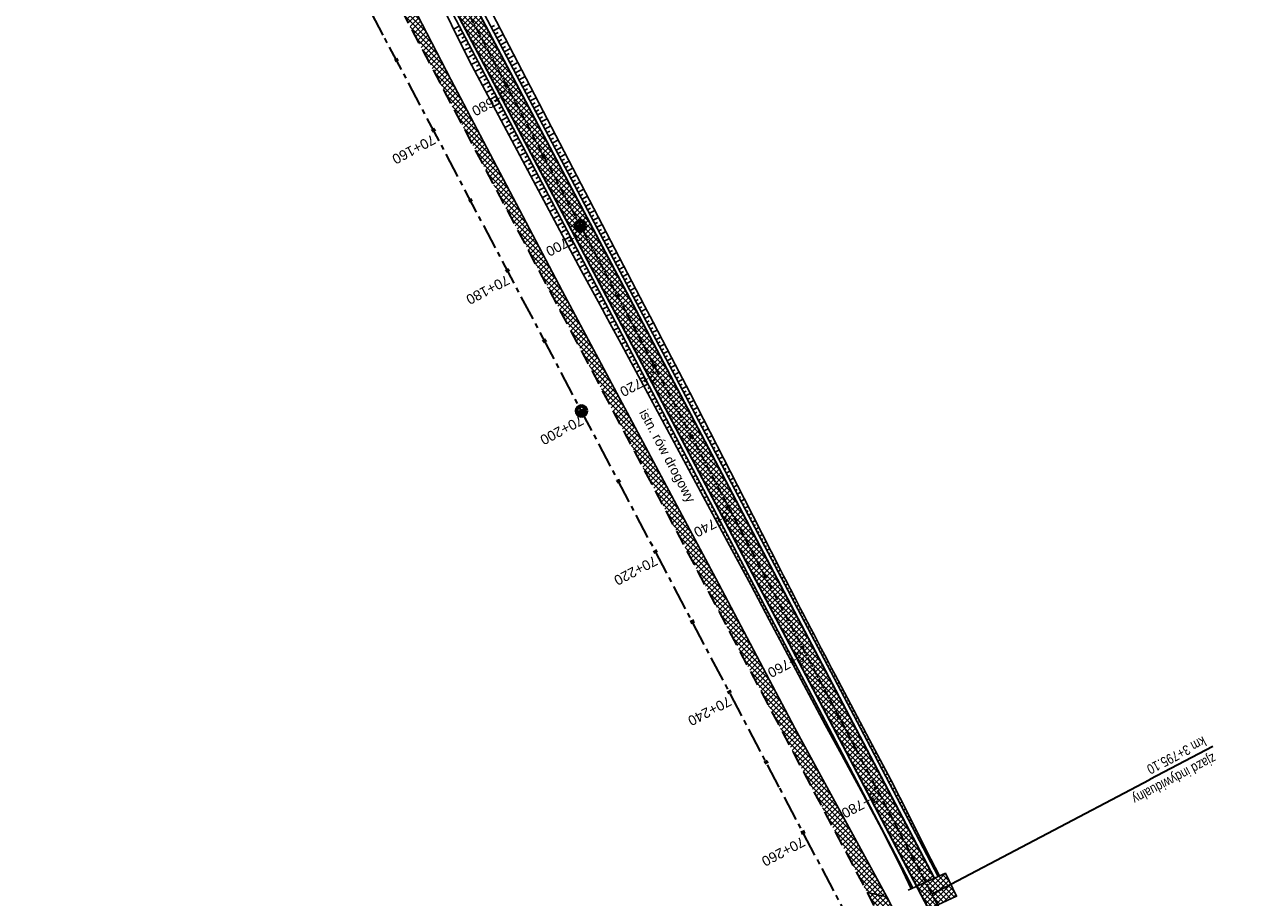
# Model space of a CAD drawing. Header units: metres. Extents: x 7529682 to 7533704, y 5721210 to 5727842.
# Tile 10 of 64: x 7531370 to 7531526, y 5724446 to 5724556. Entities that reach past the tile are written whole.
import ezdxf

# ---------------------------------------------------------------- set-up
doc = ezdxf.new("R2010")
doc.units = ezdxf.units.M
doc.linetypes.add('CENTER', pattern=[50.8, 31.75, -6.35, 6.35, -6.35])
doc.linetypes.add('HIDDEN', pattern=[9.525, 6.35, -3.175])
for name, color, linetype in [('C-DROGI-SYTUACJA-ETYKIETY', 7, 'Continuous'), ('D-hatch-pobocza', 131, 'Continuous'), ('D-hatch-zjazdy-BA', 244, 'Continuous'), ('D-hatch-zjazdy-kruszywo', 111, 'Continuous'), ('D-pobocza', 7, 'Continuous'), ('D-skarpa', 7, 'Continuous'), ('D-skarpa-kreskowanie', 7, 'Continuous')]:
    doc.layers.add(name, color=color, linetype=linetype)
doc.layers.add('D-hatch-ciag-pieszo-rowerowy', color=7, linetype='Continuous', lineweight=13, true_color=0xff9f80)
for name, color, linetype, lineweight in [('D-krawędzie', 7, 'Continuous', 30), ('D-obrzeża', 7, 'Continuous', 30), ('D-opisy', 7, 'Continuous', 30), ('D-oś', 10, 'CENTER', 30), ('D-zjazdy', 7, 'Continuous', 30), ('D-zjazdy-opis', 7, 'Continuous', 30)]:
    doc.layers.add(name, color=color, linetype=linetype, lineweight=lineweight)
doc.layers.add('poprzeczki', color=7, linetype='Continuous', true_color=0x0000c7)
doc.styles.add('2mm08', font='arial.ttf', dxfattribs={"width": 0.8})
doc.styles.get("Standard").update_dxf_attribs({"font": 'arial.ttf'})
pattern_1 = [(45, (0.88535, 0.46493), (-0.33675960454, 0.33675960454), []), (135, (0.88535, 0.46493), (-0.33675960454, -0.33675960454), [])]
pattern_2 = [(45, (0, 0), (-0.33675960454, 0.33675960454), []), (135, (0, 0), (-0.33675960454, -0.33675960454), [])]

# ---------------------------------------------------------------- blocks, each defined once
blk = doc.blocks.new('kilometraz')
at = {"linetype": 'ByBlock', "lineweight": -2}
blk.add_hatch(color=0, dxfattribs=at).paths.add_polyline_path([(0, -0.28125, 0.41421356), (0.28125, 0, 0.41421356), (0, 0.28125)])
at = {"color": 0, "linetype": 'ByBlock', "lineweight": -2}
blk.add_line((0, 0.28125), (0, -0.28125), dxfattribs=at)
blk.add_circle((0, 0), 0.28125, dxfattribs=at)
blk = doc.blocks.new('AeccTickLine')
at = {"color": 0, "linetype": 'ByBlock', "lineweight": -2}
blk.add_line((0, 1), (0, -1), dxfattribs=at)

msp = doc.modelspace()

# ---------------------------------------------------------------- hatches: boundary and pattern name
at = {"layer": 'D-hatch-ciag-pieszo-rowerowy'}
h = msp.add_hatch(dxfattribs=at)
h.set_pattern_fill('ANSI37', color=256, scale=0.15, style=0)
h.set_pattern_definition(pattern_1)
h.paths.add_polyline_path([(7531426, 5724559.81), (7531399.69, 5724609.94), (7531381.17, 5724645.4), (7531371.15, 5724664.43), (7531369.29, 5724662.58), (7531378.96, 5724644.24), (7531397.48, 5724608.78), (7531423.79, 5724558.65), (7531445.04, 5724518.38), (7531473.71, 5724463.87), (7531482.59, 5724446.95), (7531484.87, 5724447.99), (7531475.92, 5724465.03), (7531447.25, 5724519.54)])
at = {"layer": 'D-hatch-pobocza'}
h = msp.add_hatch(dxfattribs=at)
h.set_pattern_fill('ANSI37', color=256, scale=0.15, style=0)
h.set_pattern_definition(pattern_2)
h.paths.add_polyline_path([(7531410.67, 5724574.2), (7531398.06, 5724598.28), (7531373.71, 5724644.55), (7531366.18, 5724659.13), (7531365.97, 5724658.89), (7531365.5, 5724656.92), (7531373.64, 5724641.45), (7531392.16, 5724606), (7531418.48, 5724555.85), (7531439.73, 5724515.58), (7531476.36, 5724446.19), (7531478.83, 5724445.63), (7531467.27, 5724466.87), (7531457.65, 5724485.09), (7531437.94, 5724521.98), (7531423.89, 5724548.61)])
at = {"layer": 'D-hatch-zjazdy-BA'}
h = msp.add_hatch(dxfattribs=at)
h.set_pattern_fill('ANSI37', color=256, scale=0.15, style=0)
h.set_pattern_definition(pattern_1)
h.paths.add_polyline_path([(7531484.1, 5724444.07), (7531487.63, 5724445.72), (7531486.23, 5724448.6), (7531482.59, 5724446.95)])
at = {"layer": 'D-hatch-zjazdy-kruszywo'}
h = msp.add_hatch(dxfattribs=at)
h.set_pattern_fill('ANSI37', color=256, scale=0.15, style=0)
h.set_pattern_definition(pattern_2)
h.paths.add_polyline_path([(7531478.83, 5724445.63), (7531476.36, 5724446.19), (7531479.93, 5724439.39), (7531481.15, 5724441.17)])

# ---------------------------------------------------------------- linework, layer by layer
at = {"layer": 'D-krawędzie', "linetype": 'HIDDEN', "ltscale": 0.3, "flags": 128}
msp.add_lwpolyline([(7530572.01, 5726166.06), (7530599.74, 5726113.52), (7530641.56, 5726032.01), (7530660.96, 5725995.07), (7530689.13, 5725941.54), (7530707.34, 5725907.03), (7530725.26, 5725873.09), (7530743.97, 5725837.65), (7530770.53, 5725787.12), (7530787.86, 5725754.27), (7530809.9, 5725712.54), (7530824.74, 5725684.39), (7530840.86, 5725653.69), (7530860.68, 5725616.15), (7530865.28, 5725607.39), (7530878.05, 5725583.08), (7530918.17, 5725507.18), (7530950.16, 5725446.31), (7530993.42, 5725364.26), (7531022.77, 5725308.72), (7531053.81, 5725249.87), (7531081.17, 5725197.87), (7531103.9, 5725154.54), (7531128.12, 5725108.45), (7531149.3, 5725068.25), (7531167.38, 5725033.77), (7531197.16, 5724976.99), (7531228.15, 5724918.03), (7531253.15, 5724870.49), (7531286.8, 5724806.65), (7531306.74, 5724768.66), (7531335.09, 5724714.65), (7531357.32, 5724672.44), (7531373.64, 5724641.45), (7531392.16, 5724606), (7531418.48, 5724555.85), (7531439.73, 5724515.58), (7531476.36, 5724446.19), (7531491.8, 5724416.76), (7531531.9, 5724339.93), (7531557.23, 5724291.66), (7531569.85, 5724267.58), (7531591.38, 5724226.55), (7531610, 5724191.1), (7531616.88, 5724178), (7531629.98, 5724153.03), (7531641.01, 5724132.02), (7531664.91, 5724087.62), (7531677.64, 5724064.79), (7531683.11, 5724054.99), (7531686.75, 5724048.18), (7531695.45, 5724031.7), (7531703.75, 5724015.92), (7531709.21, 5724005.51), (7531719.39, 5723986.15), (7531726.3, 5723973), (7531732.74, 5723960.74), (7531735.13, 5723956.19)], dxfattribs=at)
at = {"layer": 'D-obrzeża'}
msp.add_lwpolyline([(7531162.55, 5725061.32), (7531165.88, 5725054.96, -0.068574), (7531167.27, 5725051.11), (7531167.91, 5725048.07, 0.068789), (7531170.7, 5725040.34), (7531202.52, 5724979.8), (7531233.7, 5724920.95), (7531258.82, 5724873.47), (7531292.22, 5724809.51), (7531312.05, 5724771.45), (7531340.42, 5724719.34, -0.00902), (7531345.43, 5724709.74), (7531362.63, 5724675.23), (7531378.96, 5724644.24), (7531397.48, 5724608.78), (7531423.79, 5724558.65), (7531445.04, 5724518.38), (7531473.71, 5724463.87), (7531497.09, 5724419.32), (7531505.91, 5724402.51, -0.033171), (7531508.59, 5724396.45), (7531511.25, 5724389.16)], format="xyb", dxfattribs=at)
msp.add_lwpolyline([(7531484.87, 5724447.99), (7531475.92, 5724465.03), (7531447.25, 5724519.54), (7531426, 5724559.81), (7531399.69, 5724609.94), (7531381.17, 5724645.4), (7531371.15, 5724664.43)], dxfattribs=at)
at = {"layer": 'D-oś', "ltscale": 0.03}
msp.add_lwpolyline([(7531156.87, 5725074.83), (7531166.99, 5725055.55, -0.068732), (7531168.48, 5725051.43), (7531169.1, 5725048.5, 0.068783), (7531171.89, 5725040.78), (7531203.62, 5724980.38), (7531234.8, 5724921.53), (7531259.93, 5724874.06), (7531293.33, 5724810.09), (7531313.16, 5724772.03), (7531341.53, 5724719.92, -0.009023), (7531346.53, 5724710.32), (7531363.73, 5724675.82), (7531380.06, 5724644.82), (7531398.58, 5724609.36), (7531424.9, 5724559.23), (7531446.14, 5724518.96), (7531474.82, 5724464.45), (7531498.2, 5724419.9)], format="xyb", dxfattribs=at)
at = {"layer": 'D-oś', "ltscale": 0.1}
msp.add_lwpolyline([(7531488.68, 5724414.9), (7531465.3, 5724459.45), (7531436.63, 5724513.95), (7531415.38, 5724554.22), (7531389.06, 5724604.38), (7531370.55, 5724639.83), (7531354.22, 5724670.81), (7531332, 5724713.02), (7531303.64, 5724767.04), (7531283.7, 5724805.02), (7531250.06, 5724868.86), (7531225.05, 5724916.41), (7531194.07, 5724975.36), (7531164.28, 5725032.14), (7531146.2, 5725066.62)], dxfattribs=at)
at = {"layer": 'D-pobocza'}
for points in [[(7531485.33, 5724448.19), (7531476.36, 5724465.27), (7531447.69, 5724519.78), (7531426.45, 5724560.04), (7531400.13, 5724610.17), (7531381.61, 5724645.64), (7531371.52, 5724664.79)], [(7531369.22, 5724661.65), (7531378.52, 5724644.01), (7531397.03, 5724608.55), (7531423.35, 5724558.41), (7531444.59, 5724518.14), (7531473.27, 5724463.64), (7531482.13, 5724446.75)], [(7531478.83, 5724445.63), (7531467.27, 5724466.87), (7531457.65, 5724485.09), (7531437.94, 5724521.98), (7531423.89, 5724548.61), (7531410.67, 5724574.2), (7531398.06, 5724598.28), (7531373.71, 5724644.55), (7531366.18, 5724659.13)]]:
    msp.add_lwpolyline(points, dxfattribs=at)
at = {"layer": 'D-skarpa', "linetype": 'Continuous'}
msp.add_lwpolyline([(7531422.7, 5724558.07), (7531423.97, 5724555.51), (7531426.2, 5724551.03), (7531428.54, 5724546.61), (7531430.91, 5724542.21), (7531433.27, 5724537.8), (7531437.98, 5724528.98), (7531440.34, 5724524.57), (7531442.72, 5724520.18), (7531443.99, 5724517.83), (7531445.1, 5724515.78), (7531459.33, 5724489.37), (7531461.69, 5724484.96), (7531464.02, 5724480.54), (7531468.72, 5724471.71), (7531471.08, 5724467.3), (7531473.12, 5724463.56), (7531473.48, 5724462.91), (7531475.87, 5724458.53), (7531478.24, 5724454.12), (7531480.47, 5724449.65), (7531481.92, 5724446.65)], dxfattribs=at)
msp.add_lwpolyline([(7531428.6, 5724557.95), (7531448.32, 5724520.11), (7531449.39, 5724518.04), (7531451.7, 5724513.6), (7531454, 5724509.16), (7531460.85, 5724495.82), (7531463.14, 5724491.37), (7531465.42, 5724486.92, 0.004192), (7531472.33, 5724473.61), (7531476.66, 5724465.42), (7531477.01, 5724464.77), (7531479.34, 5724460.35), (7531481.64, 5724455.91), (7531483.86, 5724451.43), (7531485.47, 5724448.26)], format="xyb", dxfattribs=at)
at = {"layer": 'D-skarpa-kreskowanie', "linetype": 'Continuous'}
for p, q in [((7531424.96, 5724555.36, 109), (7531424.24, 5724554.98, 108.46)), ((7531429, 5724555.21, 109.13), (7531429.4, 5724555.42, 108.83)), ((7531425.42, 5724554.48, 109), (7531424.68, 5724554.09, 108.44)), ((7531425.19, 5724554.92, 109), (7531424.82, 5724554.73, 108.72)), ((7531425.66, 5724554.04, 109), (7531425.28, 5724553.84, 108.72)), ((7531429.23, 5724554.76, 109.13), (7531430.03, 5724555.19, 108.52)), ((7531429.46, 5724554.32, 109.13), (7531429.86, 5724554.53, 108.83)), ((7531429.7, 5724553.88, 109.13), (7531430.5, 5724554.3, 108.53)), ((7531425.89, 5724553.6, 109), (7531425.13, 5724553.19, 108.42)), ((7531426.36, 5724552.71, 109), (7531425.57, 5724552.3, 108.41)), ((7531426.12, 5724553.15, 109), (7531425.74, 5724552.95, 108.71)), ((7531426.59, 5724552.27, 109), (7531426.19, 5724552.06, 108.7)), ((7531429.93, 5724553.44, 109.13), (7531430.33, 5724553.65, 108.83)), ((7531430.16, 5724552.99, 109.13), (7531430.96, 5724553.41, 108.53)), ((7531430.4, 5724552.55, 109.13), (7531430.79, 5724552.76, 108.83)), ((7531430.63, 5724552.11, 109.13), (7531431.42, 5724552.53, 108.53)), ((7531426.82, 5724551.83, 109), (7531426.02, 5724551.4, 108.39)), ((7531427.29, 5724550.94, 109), (7531426.47, 5724550.51, 108.38)), ((7531427.06, 5724551.38, 109), (7531426.65, 5724551.17, 108.69)), ((7531430.86, 5724551.67, 109.13), (7531431.26, 5724551.88, 108.83)), ((7531431.1, 5724551.23, 109.13), (7531431.88, 5724551.64, 108.54)), ((7531431.33, 5724550.78, 109.13), (7531431.72, 5724550.99, 108.83)), ((7531431.56, 5724550.34, 109.13), (7531432.35, 5724550.75, 108.54)), ((7531427.76, 5724550.06, 109), (7531426.94, 5724549.63, 108.38)), ((7531427.52, 5724550.5, 109), (7531427.12, 5724550.29, 108.69)), ((7531428.22, 5724549.17, 109), (7531427.41, 5724548.74, 108.38)), ((7531427.99, 5724549.62, 109), (7531427.58, 5724549.4, 108.69)), ((7531431.8, 5724549.9, 109.13), (7531432.19, 5724550.1, 108.83)), ((7531432.03, 5724549.46, 109.13), (7531432.81, 5724549.87, 108.54)), ((7531432.26, 5724549.01, 109.13), (7531432.65, 5724549.22, 108.83)), ((7531432.5, 5724548.57, 109.13), (7531433.27, 5724548.98, 108.54)), ((7531428.69, 5724548.29, 109), (7531427.88, 5724547.86, 108.39)), ((7531428.46, 5724548.73, 109), (7531428.05, 5724548.52, 108.69)), ((7531428.92, 5724547.85, 109), (7531428.52, 5724547.63, 108.69)), ((7531432.73, 5724548.13, 109.13), (7531433.12, 5724548.33, 108.84)), ((7531432.96, 5724547.69, 109.13), (7531433.73, 5724548.09, 108.55)), ((7531433.2, 5724547.25, 109.13), (7531433.58, 5724547.45, 108.84)), ((7531429.16, 5724547.4, 109), (7531428.35, 5724546.98, 108.39)), ((7531429.62, 5724546.52, 109), (7531428.82, 5724546.1, 108.39)), ((7531429.39, 5724546.96, 109), (7531428.99, 5724546.75, 108.69)), ((7531429.86, 5724546.08, 109), (7531429.46, 5724545.87, 108.69)), ((7531433.43, 5724546.8, 109.13), (7531434.19, 5724547.21, 108.55)), ((7531433.66, 5724546.36, 109.13), (7531434.04, 5724546.56, 108.84)), ((7531433.9, 5724545.92, 109.13), (7531434.66, 5724546.32, 108.55)), ((7531430.09, 5724545.64, 109), (7531429.29, 5724545.22, 108.4)), ((7531430.56, 5724544.75, 109), (7531429.77, 5724544.34, 108.4)), ((7531430.32, 5724545.19, 109), (7531429.93, 5724544.98, 108.7)), ((7531430.79, 5724544.31, 109), (7531430.4, 5724544.1, 108.7)), ((7531434.13, 5724545.48, 109.13), (7531434.51, 5724545.68, 108.84)), ((7531434.36, 5724545.03, 109.12), (7531435.12, 5724545.43, 108.56)), ((7531434.6, 5724544.59, 109.12), (7531434.97, 5724544.79, 108.84)), ((7531434.83, 5724544.15, 109.12), (7531435.58, 5724544.55, 108.56)), ((7531431.02, 5724543.87, 109), (7531430.24, 5724543.45, 108.41)), ((7531431.49, 5724542.98, 108.99), (7531430.72, 5724542.57, 108.41)), ((7531431.26, 5724543.42, 108.99), (7531430.87, 5724543.22, 108.7)), ((7531435.06, 5724543.71, 109.12), (7531435.44, 5724543.91, 108.84)), ((7531435.3, 5724543.27, 109.12), (7531436.04, 5724543.66, 108.56)), ((7531435.53, 5724542.82, 109.12), (7531435.9, 5724543.02, 108.84)), ((7531435.76, 5724542.38, 109.12), (7531436.51, 5724542.77, 108.56)), ((7531431.96, 5724542.1, 108.99), (7531431.19, 5724541.69, 108.42)), ((7531431.72, 5724542.54, 108.99), (7531431.34, 5724542.34, 108.71)), ((7531432.42, 5724541.21, 108.99), (7531431.66, 5724540.81, 108.42)), ((7531432.19, 5724541.66, 108.99), (7531431.81, 5724541.45, 108.71)), ((7531436, 5724541.94, 109.12), (7531436.37, 5724542.13, 108.84)), ((7531436.23, 5724541.5, 109.12), (7531436.97, 5724541.89, 108.57)), ((7531436.46, 5724541.05, 109.12), (7531436.83, 5724541.25, 108.85)), ((7531432.89, 5724540.33, 108.99), (7531432.13, 5724539.93, 108.42)), ((7531432.66, 5724540.77, 108.99), (7531432.28, 5724540.57, 108.71)), ((7531433.12, 5724539.89, 108.99), (7531432.75, 5724539.69, 108.71)), ((7531436.7, 5724540.61, 109.12), (7531437.43, 5724541, 108.57)), ((7531436.93, 5724540.17, 109.12), (7531437.3, 5724540.36, 108.85)), ((7531437.16, 5724539.73, 109.12), (7531437.89, 5724540.11, 108.57)), ((7531433.36, 5724539.44, 108.99), (7531432.6, 5724539.05, 108.43)), ((7531433.82, 5724538.56, 108.99), (7531433.08, 5724538.17, 108.43)), ((7531433.59, 5724539, 108.99), (7531433.21, 5724538.8, 108.71)), ((7531434.06, 5724538.12, 108.99), (7531433.68, 5724537.92, 108.71)), ((7531437.4, 5724539.29, 109.12), (7531437.76, 5724539.48, 108.85)), ((7531437.63, 5724538.84, 109.12), (7531438.35, 5724539.23, 108.58)), ((7531437.86, 5724538.4, 109.12), (7531438.22, 5724538.59, 108.85)), ((7531438.1, 5724537.96, 109.12), (7531438.82, 5724538.34, 108.58)), ((7531434.29, 5724537.68, 108.99), (7531433.55, 5724537.28, 108.43)), ((7531434.76, 5724536.79, 108.99), (7531434.02, 5724536.4, 108.44)), ((7531434.52, 5724537.23, 108.99), (7531434.15, 5724537.04, 108.71)), ((7531438.33, 5724537.52, 109.12), (7531438.69, 5724537.71, 108.85)), ((7531438.56, 5724537.07, 109.12), (7531439.28, 5724537.45, 108.58)), ((7531438.8, 5724536.63, 109.12), (7531439.15, 5724536.82, 108.85)), ((7531439.03, 5724536.19, 109.12), (7531439.74, 5724536.56, 108.59)), ((7531435.22, 5724535.91, 108.99), (7531434.49, 5724535.52, 108.44)), ((7531434.99, 5724536.35, 108.99), (7531434.62, 5724536.15, 108.71)), ((7531435.69, 5724535.02, 108.99), (7531434.96, 5724534.64, 108.44)), ((7531435.46, 5724535.46, 108.99), (7531435.09, 5724535.27, 108.72)), ((7531439.26, 5724535.75, 109.12), (7531439.62, 5724535.93, 108.85)), ((7531439.5, 5724535.31, 109.12), (7531440.2, 5724535.68, 108.59)), ((7531439.73, 5724534.86, 109.12), (7531440.08, 5724535.05, 108.86)), ((7531436.16, 5724534.14, 108.99), (7531435.43, 5724533.76, 108.44)), ((7531435.92, 5724534.58, 108.99), (7531435.56, 5724534.39, 108.72)), ((7531436.39, 5724533.7, 108.99), (7531436.03, 5724533.5, 108.72)), ((7531439.96, 5724534.42, 109.12), (7531440.67, 5724534.79, 108.59)), ((7531440.2, 5724533.98, 109.12), (7531440.55, 5724534.16, 108.86)), ((7531440.43, 5724533.54, 109.12), (7531441.13, 5724533.9, 108.59)), ((7531436.62, 5724533.25, 108.99), (7531435.9, 5724532.87, 108.45)), ((7531437.09, 5724532.37, 108.99), (7531436.37, 5724531.99, 108.45)), ((7531436.86, 5724532.81, 108.99), (7531436.5, 5724532.62, 108.72)), ((7531437.32, 5724531.93, 108.99), (7531436.97, 5724531.74, 108.72)), ((7531440.66, 5724533.09, 109.12), (7531441.01, 5724533.28, 108.86)), ((7531440.9, 5724532.65, 109.12), (7531441.59, 5724533.02, 108.6)), ((7531441.13, 5724532.21, 109.12), (7531441.48, 5724532.39, 108.86)), ((7531441.36, 5724531.77, 109.12), (7531442.05, 5724532.13, 108.6)), ((7531437.56, 5724531.48, 108.99), (7531436.84, 5724531.11, 108.45)), ((7531438.02, 5724530.6, 108.99), (7531437.32, 5724530.23, 108.46)), ((7531437.79, 5724531.04, 108.99), (7531437.43, 5724530.85, 108.72)), ((7531441.6, 5724531.33, 109.12), (7531441.94, 5724531.51, 108.86)), ((7531441.83, 5724530.88, 109.12), (7531442.51, 5724531.24, 108.6)), ((7531442.06, 5724530.44, 109.12), (7531442.4, 5724530.62, 108.86)), ((7531442.3, 5724530, 109.12), (7531442.98, 5724530.36, 108.61)), ((7531438.49, 5724529.72, 108.99), (7531437.79, 5724529.34, 108.46)), ((7531438.26, 5724530.16, 108.99), (7531437.9, 5724529.97, 108.72)), ((7531438.96, 5724528.83, 108.99), (7531438.26, 5724528.46, 108.46)), ((7531438.72, 5724529.27, 108.99), (7531438.37, 5724529.09, 108.72)), ((7531442.53, 5724529.56, 109.12), (7531442.87, 5724529.74, 108.86)), ((7531442.76, 5724529.11, 109.12), (7531443.44, 5724529.47, 108.61)), ((7531443, 5724528.67, 109.12), (7531443.33, 5724528.85, 108.86)), ((7531439.42, 5724527.95, 108.99), (7531438.73, 5724527.58, 108.47)), ((7531439.19, 5724528.39, 108.99), (7531438.84, 5724528.21, 108.73)), ((7531439.66, 5724527.5, 108.99), (7531439.31, 5724527.32, 108.73)), ((7531443.23, 5724528.23, 109.12), (7531443.9, 5724528.58, 108.61)), ((7531443.46, 5724527.79, 109.12), (7531443.8, 5724527.96, 108.87)), ((7531443.7, 5724527.35, 109.12), (7531444.36, 5724527.7, 108.61)), ((7531439.89, 5724527.06, 108.99), (7531439.2, 5724526.7, 108.47)), ((7531440.36, 5724526.18, 108.99), (7531439.68, 5724525.82, 108.47)), ((7531440.12, 5724526.62, 108.99), (7531439.78, 5724526.44, 108.73)), ((7531440.59, 5724525.74, 108.99), (7531440.25, 5724525.56, 108.73)), ((7531443.93, 5724526.9, 109.12), (7531444.26, 5724527.08, 108.87)), ((7531444.16, 5724526.46, 109.12), (7531444.83, 5724526.81, 108.62)), ((7531444.4, 5724526.02, 109.12), (7531444.73, 5724526.19, 108.87)), ((7531444.63, 5724525.58, 109.12), (7531445.29, 5724525.92, 108.62)), ((7531440.82, 5724525.29, 108.99), (7531440.15, 5724524.94, 108.48)), ((7531441.29, 5724524.41, 108.99), (7531440.62, 5724524.06, 108.48)), ((7531441.06, 5724524.85, 108.99), (7531440.72, 5724524.67, 108.73)), ((7531444.86, 5724525.13, 109.12), (7531445.19, 5724525.31, 108.87)), ((7531445.1, 5724524.69, 109.12), (7531445.75, 5724525.04, 108.62)), ((7531445.33, 5724524.25, 109.12), (7531445.66, 5724524.42, 108.87)), ((7531445.56, 5724523.81, 109.12), (7531446.21, 5724524.15, 108.63)), ((7531441.76, 5724523.52, 108.99), (7531441.1, 5724523.18, 108.49)), ((7531441.52, 5724523.97, 108.99), (7531441.19, 5724523.79, 108.74)), ((7531442.22, 5724522.64, 108.99), (7531441.57, 5724522.3, 108.5)), ((7531441.99, 5724523.08, 108.99), (7531441.66, 5724522.91, 108.74)), ((7531445.8, 5724523.37, 109.12), (7531446.12, 5724523.54, 108.87)), ((7531446.03, 5724522.92, 109.12), (7531446.67, 5724523.26, 108.63)), ((7531446.26, 5724522.48, 109.11), (7531446.58, 5724522.65, 108.87)), ((7531442.69, 5724521.76, 108.99), (7531442.05, 5724521.42, 108.5)), ((7531442.46, 5724522.2, 108.99), (7531442.13, 5724522.03, 108.74)), ((7531442.92, 5724521.31, 108.99), (7531442.6, 5724521.15, 108.75)), ((7531446.5, 5724522.04, 109.11), (7531447.14, 5724522.38, 108.63)), ((7531446.73, 5724521.6, 109.11), (7531447.05, 5724521.76, 108.87)), ((7531446.96, 5724521.15, 109.11), (7531447.6, 5724521.49, 108.64)), ((7531447.2, 5724520.71, 109.11), (7531447.51, 5724520.88, 108.88)), ((7531443.16, 5724520.87, 108.98), (7531442.52, 5724520.54, 108.51)), ((7531443.62, 5724519.99, 108.98), (7531443, 5724519.66, 108.52)), ((7531443.39, 5724520.43, 108.98), (7531443.08, 5724520.26, 108.75)), ((7531443.86, 5724519.54, 108.98), (7531443.55, 5724519.38, 108.75)), ((7531447.43, 5724520.27, 109.11), (7531448.06, 5724520.6, 108.64)), ((7531447.66, 5724519.83, 109.11), (7531447.98, 5724519.99, 108.88)), ((7531447.9, 5724519.39, 109.11), (7531448.52, 5724519.71, 108.64)), ((7531444.09, 5724519.1, 108.98), (7531443.48, 5724518.78, 108.52)), ((7531444.56, 5724518.22, 108.98), (7531443.95, 5724517.9, 108.53)), ((7531444.32, 5724518.66, 108.98), (7531444.02, 5724518.5, 108.75)), ((7531444.79, 5724517.77, 108.98), (7531444.49, 5724517.62, 108.76)), ((7531448.13, 5724518.94, 109.11), (7531448.44, 5724519.11, 108.88)), ((7531448.36, 5724518.5, 109.11), (7531448.98, 5724518.83, 108.64)), ((7531448.59, 5724518.06, 109.11), (7531448.9, 5724518.22, 108.88)), ((7531448.83, 5724517.62, 109.11), (7531449.45, 5724517.94, 108.65)), ((7531445.02, 5724517.33, 108.98), (7531444.43, 5724517.02, 108.54)), ((7531445.49, 5724516.45, 108.98), (7531444.9, 5724516.14, 108.54)), ((7531445.25, 5724516.89, 108.98), (7531444.96, 5724516.73, 108.76)), ((7531449.06, 5724517.17, 109.11), (7531449.37, 5724517.33, 108.88)), ((7531449.29, 5724516.73, 109.11), (7531449.91, 5724517.05, 108.65)), ((7531449.53, 5724516.29, 109.11), (7531449.83, 5724516.45, 108.88)), ((7531445.95, 5724515.56, 108.98), (7531445.37, 5724515.26, 108.55)), ((7531445.72, 5724516, 108.98), (7531445.43, 5724515.85, 108.76)), ((7531446.42, 5724514.68, 108.98), (7531445.85, 5724514.38, 108.55)), ((7531446.18, 5724515.12, 108.98), (7531445.9, 5724514.97, 108.77)), ((7531449.76, 5724515.85, 109.11), (7531450.37, 5724516.17, 108.65)), ((7531449.99, 5724515.4, 109.11), (7531450.29, 5724515.56, 108.88)), ((7531450.22, 5724514.96, 109.11), (7531450.83, 5724515.28, 108.66)), ((7531450.46, 5724514.52, 109.11), (7531450.76, 5724514.68, 108.88)), ((7531446.88, 5724513.79, 108.98), (7531446.32, 5724513.5, 108.56)), ((7531446.65, 5724514.23, 108.98), (7531446.37, 5724514.09, 108.77)), ((7531447.12, 5724513.35, 108.98), (7531446.84, 5724513.2, 108.77)), ((7531450.69, 5724514.08, 109.11), (7531451.29, 5724514.39, 108.66)), ((7531450.92, 5724513.63, 109.11), (7531451.22, 5724513.79, 108.89)), ((7531451.15, 5724513.19, 109.11), (7531451.75, 5724513.5, 108.66)), ((7531447.35, 5724512.91, 108.98), (7531446.8, 5724512.62, 108.57)), ((7531447.81, 5724512.02, 108.98), (7531447.27, 5724511.74, 108.57)), ((7531447.58, 5724512.46, 108.98), (7531447.31, 5724512.32, 108.78)), ((7531448.05, 5724511.58, 108.98), (7531447.78, 5724511.44, 108.78)), ((7531451.39, 5724512.75, 109.11), (7531451.68, 5724512.9, 108.89)), ((7531451.62, 5724512.31, 109.11), (7531452.21, 5724512.62, 108.66)), ((7531451.85, 5724511.86, 109.11), (7531452.15, 5724512.02, 108.89)), ((7531452.09, 5724511.42, 109.11), (7531452.67, 5724511.73, 108.67)), ((7531448.28, 5724511.14, 108.98), (7531447.75, 5724510.86, 108.58)), ((7531448.75, 5724510.25, 108.98), (7531448.22, 5724509.98, 108.59)), ((7531448.51, 5724510.69, 108.98), (7531448.25, 5724510.56, 108.78)), ((7531452.32, 5724510.98, 109.11), (7531452.61, 5724511.13, 108.89)), ((7531452.55, 5724510.54, 109.11), (7531453.13, 5724510.84, 108.67)), ((7531452.78, 5724510.09, 109.11), (7531453.07, 5724510.24, 108.89)), ((7531453.02, 5724509.65, 109.11), (7531453.59, 5724509.95, 108.68)), ((7531449.21, 5724509.37, 108.98), (7531448.7, 5724509.1, 108.59)), ((7531448.98, 5724509.81, 108.98), (7531448.72, 5724509.67, 108.78)), ((7531449.68, 5724508.48, 108.98), (7531449.17, 5724508.22, 108.6)), ((7531449.44, 5724508.92, 108.98), (7531449.19, 5724508.79, 108.79)), ((7531453.25, 5724509.21, 109.11), (7531453.54, 5724509.36, 108.89)), ((7531453.48, 5724508.76, 109.11), (7531454.05, 5724509.06, 108.68)), ((7531453.72, 5724508.32, 109.11), (7531454, 5724508.47, 108.9)), ((7531450.14, 5724507.6, 108.98), (7531449.65, 5724507.34, 108.61)), ((7531449.91, 5724508.04, 108.98), (7531449.66, 5724507.91, 108.79)), ((7531450.37, 5724507.15, 108.98), (7531450.13, 5724507.03, 108.79)), ((7531453.95, 5724507.88, 109.11), (7531454.51, 5724508.17, 108.69)), ((7531454.18, 5724507.44, 109.11), (7531454.46, 5724507.58, 108.9)), ((7531454.41, 5724506.99, 109.11), (7531454.97, 5724507.29, 108.69)), ((7531450.61, 5724506.71, 108.98), (7531450.12, 5724506.46, 108.61)), ((7531451.07, 5724505.83, 108.98), (7531450.59, 5724505.58, 108.62)), ((7531450.84, 5724506.27, 108.98), (7531450.6, 5724506.14, 108.8)), ((7531451.31, 5724505.38, 108.98), (7531451.07, 5724505.26, 108.8)), ((7531454.65, 5724506.55, 109.11), (7531454.92, 5724506.7, 108.9)), ((7531454.88, 5724506.11, 109.11), (7531455.42, 5724506.4, 108.7)), ((7531455.11, 5724505.67, 109.11), (7531455.38, 5724505.81, 108.9)), ((7531455.34, 5724505.22, 109.11), (7531455.88, 5724505.51, 108.7)), ((7531451.54, 5724504.94, 108.98), (7531451.07, 5724504.7, 108.62)), ((7531451.77, 5724504.5, 108.98), (7531451.54, 5724504.38, 108.8)), ((7531452, 5724504.06, 108.98), (7531451.54, 5724503.81, 108.63)), ((7531455.58, 5724504.78, 109.11), (7531455.84, 5724504.92, 108.91)), ((7531455.81, 5724504.34, 109.11), (7531456.34, 5724504.62, 108.71)), ((7531456.04, 5724503.9, 109.11), (7531456.3, 5724504.03, 108.91)), ((7531456.28, 5724503.45, 109.11), (7531456.79, 5724503.73, 108.72)), ((7531452.24, 5724503.61, 108.98), (7531452.01, 5724503.49, 108.81)), ((7531452.47, 5724503.17, 108.98), (7531452.02, 5724502.93, 108.64)), ((7531452.7, 5724502.73, 108.98), (7531452.48, 5724502.61, 108.81)), ((7531452.94, 5724502.29, 108.98), (7531452.49, 5724502.05, 108.64)), ((7531456.51, 5724503.01, 109.11), (7531456.77, 5724503.15, 108.91)), ((7531456.74, 5724502.57, 109.11), (7531457.25, 5724502.84, 108.72)), ((7531456.97, 5724502.13, 109.11), (7531457.23, 5724502.26, 108.92)), ((7531453.17, 5724501.84, 108.98), (7531452.95, 5724501.73, 108.81)), ((7531453.4, 5724501.4, 108.98), (7531452.97, 5724501.17, 108.65)), ((7531453.63, 5724500.96, 108.98), (7531453.42, 5724500.85, 108.81)), ((7531457.21, 5724501.68, 109.11), (7531457.71, 5724501.95, 108.73)), ((7531457.44, 5724501.24, 109.11), (7531457.69, 5724501.37, 108.92)), ((7531457.67, 5724500.8, 109.11), (7531458.16, 5724501.06, 108.74)), ((7531453.87, 5724500.52, 108.98), (7531453.44, 5724500.29, 108.66)), ((7531454.1, 5724500.07, 108.98), (7531453.89, 5724499.96, 108.82)), ((7531454.33, 5724499.63, 108.98), (7531453.92, 5724499.41, 108.66)), ((7531454.56, 5724499.19, 108.98), (7531454.36, 5724499.08, 108.82)), ((7531457.91, 5724500.36, 109.1), (7531458.15, 5724500.49, 108.92)), ((7531458.14, 5724499.91, 109.1), (7531458.62, 5724500.17, 108.74)), ((7531458.37, 5724499.47, 109.1), (7531458.61, 5724499.6, 108.92)), ((7531458.6, 5724499.03, 109.1), (7531459.08, 5724499.28, 108.75)), ((7531454.8, 5724498.75, 108.97), (7531454.39, 5724498.53, 108.67)), ((7531455.03, 5724498.3, 108.97), (7531454.83, 5724498.2, 108.82)), ((7531455.26, 5724497.86, 108.97), (7531454.87, 5724497.65, 108.67)), ((7531458.84, 5724498.59, 109.1), (7531459.07, 5724498.71, 108.93)), ((7531459.07, 5724498.14, 109.1), (7531459.53, 5724498.39, 108.75)), ((7531459.3, 5724497.7, 109.1), (7531459.53, 5724497.82, 108.93)), ((7531459.53, 5724497.26, 109.1), (7531459.99, 5724497.5, 108.76)), ((7531455.5, 5724497.42, 108.97), (7531455.3, 5724497.32, 108.83)), ((7531455.73, 5724496.98, 108.97), (7531455.34, 5724496.77, 108.68)), ((7531455.96, 5724496.53, 108.97), (7531455.77, 5724496.43, 108.83)), ((7531456.19, 5724496.09, 108.97), (7531455.81, 5724495.89, 108.69)), ((7531459.77, 5724496.82, 109.1), (7531459.99, 5724496.94, 108.93)), ((7531460, 5724496.37, 109.1), (7531460.45, 5724496.61, 108.77)), ((7531460.23, 5724495.93, 109.1), (7531460.45, 5724496.05, 108.94)), ((7531456.43, 5724495.65, 108.97), (7531456.24, 5724495.55, 108.83)), ((7531456.66, 5724495.21, 108.97), (7531456.29, 5724495.01, 108.69)), ((7531456.89, 5724494.76, 108.97), (7531456.71, 5724494.67, 108.84)), ((7531460.47, 5724495.49, 109.1), (7531460.91, 5724495.72, 108.77)), ((7531460.7, 5724495.05, 109.1), (7531460.92, 5724495.16, 108.94)), ((7531460.93, 5724494.6, 109.1), (7531461.36, 5724494.83, 108.78)), ((7531457.13, 5724494.32, 108.97), (7531456.76, 5724494.13, 108.7)), ((7531457.36, 5724493.88, 108.97), (7531457.18, 5724493.79, 108.84)), ((7531457.59, 5724493.44, 108.97), (7531457.24, 5724493.25, 108.71)), ((7531457.82, 5724492.99, 108.97), (7531457.65, 5724492.9, 108.84)), ((7531461.16, 5724494.16, 109.1), (7531461.38, 5724494.27, 108.94)), ((7531461.4, 5724493.72, 109.1), (7531461.82, 5724493.94, 108.78)), ((7531461.63, 5724493.28, 109.1), (7531461.84, 5724493.39, 108.94)), ((7531461.86, 5724492.83, 109.1), (7531462.28, 5724493.05, 108.79)), ((7531458.06, 5724492.55, 108.97), (7531457.71, 5724492.37, 108.71)), ((7531458.29, 5724492.11, 108.97), (7531458.12, 5724492.02, 108.84)), ((7531458.52, 5724491.67, 108.97), (7531458.19, 5724491.49, 108.72)), ((7531458.75, 5724491.22, 108.97), (7531458.59, 5724491.14, 108.85)), ((7531462.1, 5724492.39, 109.1), (7531462.3, 5724492.5, 108.95)), ((7531462.33, 5724491.95, 109.1), (7531462.73, 5724492.16, 108.8)), ((7531462.56, 5724491.51, 109.1), (7531462.76, 5724491.61, 108.95)), ((7531462.79, 5724491.06, 109.1), (7531463.19, 5724491.27, 108.8)), ((7531458.99, 5724490.78, 108.97), (7531458.66, 5724490.61, 108.73)), ((7531459.22, 5724490.34, 108.97), (7531459.06, 5724490.25, 108.85)), ((7531459.45, 5724489.9, 108.97), (7531459.14, 5724489.73, 108.73)), ((7531463.03, 5724490.62, 109.1), (7531463.22, 5724490.73, 108.95)), ((7531463.26, 5724490.18, 109.1), (7531463.65, 5724490.38, 108.81)), ((7531463.49, 5724489.74, 109.1), (7531463.68, 5724489.84, 108.96)), ((7531459.69, 5724489.45, 108.97), (7531459.53, 5724489.37, 108.85)), ((7531459.92, 5724489.01, 108.97), (7531459.61, 5724488.85, 108.74)), ((7531460.15, 5724488.57, 108.97), (7531460, 5724488.49, 108.85)), ((7531460.38, 5724488.13, 108.97), (7531460.08, 5724487.97, 108.74)), ((7531463.72, 5724489.29, 109.1), (7531464.1, 5724489.49, 108.81)), ((7531463.96, 5724488.85, 109.1), (7531464.14, 5724488.95, 108.96)), ((7531464.19, 5724488.41, 109.1), (7531464.56, 5724488.6, 108.82)), ((7531460.62, 5724487.68, 108.97), (7531460.47, 5724487.61, 108.86)), ((7531460.85, 5724487.24, 108.97), (7531460.55, 5724487.08, 108.75)), ((7531461.08, 5724486.8, 108.97), (7531460.93, 5724486.72, 108.86)), ((7531464.42, 5724487.97, 109.1), (7531464.61, 5724488.06, 108.96)), ((7531464.66, 5724487.52, 109.1), (7531465.02, 5724487.71, 108.83)), ((7531464.89, 5724487.08, 109.1), (7531465.07, 5724487.18, 108.96)), ((7531465.12, 5724486.64, 109.1), (7531465.47, 5724486.83, 108.83)), ((7531461.32, 5724486.36, 108.97), (7531461.02, 5724486.2, 108.75)), ((7531461.55, 5724485.91, 108.97), (7531461.4, 5724485.84, 108.86)), ((7531461.78, 5724485.47, 108.97), (7531461.49, 5724485.32, 108.75)), ((7531462.01, 5724485.03, 108.97), (7531461.87, 5724484.95, 108.86)), ((7531465.35, 5724486.2, 109.1), (7531465.53, 5724486.29, 108.97)), ((7531465.59, 5724485.75, 109.1), (7531465.93, 5724485.94, 108.84)), ((7531465.82, 5724485.31, 109.1), (7531465.99, 5724485.4, 108.97)), ((7531466.05, 5724484.87, 109.1), (7531466.39, 5724485.05, 108.84)), ((7531462.25, 5724484.59, 108.97), (7531461.96, 5724484.44, 108.76)), ((7531462.48, 5724484.14, 108.97), (7531462.34, 5724484.07, 108.86)), ((7531462.71, 5724483.7, 108.97), (7531462.43, 5724483.55, 108.76)), ((7531466.29, 5724484.43, 109.1), (7531466.45, 5724484.51, 108.97)), ((7531466.52, 5724483.98, 109.1), (7531466.85, 5724484.16, 108.85)), ((7531466.75, 5724483.54, 109.1), (7531466.91, 5724483.63, 108.98)), ((7531462.94, 5724483.26, 108.97), (7531462.8, 5724483.19, 108.86)), ((7531463.18, 5724482.82, 108.97), (7531462.9, 5724482.67, 108.76)), ((7531463.41, 5724482.37, 108.97), (7531463.27, 5724482.3, 108.86)), ((7531463.64, 5724481.93, 108.97), (7531463.37, 5724481.79, 108.76)), ((7531466.98, 5724483.1, 109.1), (7531467.3, 5724483.27, 108.86)), ((7531467.22, 5724482.66, 109.1), (7531467.37, 5724482.74, 108.98)), ((7531467.45, 5724482.21, 109.1), (7531467.76, 5724482.38, 108.86)), ((7531463.88, 5724481.49, 108.97), (7531463.74, 5724481.42, 108.86)), ((7531464.11, 5724481.05, 108.97), (7531463.83, 5724480.9, 108.76)), ((7531464.34, 5724480.6, 108.97), (7531464.2, 5724480.53, 108.86)), ((7531467.68, 5724481.77, 109.1), (7531467.84, 5724481.85, 108.98)), ((7531467.91, 5724481.33, 109.1), (7531468.22, 5724481.49, 108.86)), ((7531468.15, 5724480.89, 109.1), (7531468.3, 5724480.97, 108.98)), ((7531468.38, 5724480.44, 109.1), (7531468.69, 5724480.61, 108.86)), ((7531464.57, 5724480.16, 108.97), (7531464.3, 5724480.02, 108.76)), ((7531464.81, 5724479.72, 108.97), (7531464.67, 5724479.65, 108.86)), ((7531465.04, 5724479.28, 108.97), (7531464.77, 5724479.14, 108.76)), ((7531465.27, 5724478.83, 108.97), (7531465.14, 5724478.76, 108.87)), ((7531468.61, 5724480, 109.1), (7531468.77, 5724480.08, 108.98)), ((7531468.85, 5724479.56, 109.1), (7531469.15, 5724479.72, 108.86)), ((7531469.08, 5724479.12, 109.1), (7531469.23, 5724479.2, 108.98)), ((7531469.31, 5724478.67, 109.1), (7531469.62, 5724478.84, 108.86)), ((7531465.51, 5724478.39, 108.97), (7531465.24, 5724478.25, 108.77)), ((7531465.74, 5724477.95, 108.97), (7531465.61, 5724477.88, 108.87)), ((7531465.97, 5724477.51, 108.97), (7531465.71, 5724477.37, 108.77)), ((7531469.54, 5724478.23, 109.1), (7531469.7, 5724478.31, 108.98)), ((7531469.78, 5724477.79, 109.09), (7531470.08, 5724477.95, 108.87)), ((7531470.01, 5724477.35, 109.09), (7531470.16, 5724477.43, 108.98)), ((7531466.2, 5724477.06, 108.97), (7531466.07, 5724477, 108.87)), ((7531466.44, 5724476.62, 108.97), (7531466.18, 5724476.49, 108.77)), ((7531466.67, 5724476.18, 108.96), (7531466.54, 5724476.11, 108.87)), ((7531466.9, 5724475.74, 108.96), (7531466.65, 5724475.6, 108.77)), ((7531470.24, 5724476.9, 109.09), (7531470.54, 5724477.06, 108.87)), ((7531470.48, 5724476.46, 109.09), (7531470.62, 5724476.54, 108.98)), ((7531470.71, 5724476.02, 109.09), (7531471, 5724476.17, 108.87)), ((7531470.94, 5724475.58, 109.09), (7531471.09, 5724475.65, 108.98)), ((7531467.13, 5724475.29, 108.96), (7531467.01, 5724475.23, 108.87)), ((7531467.37, 5724474.85, 108.96), (7531467.12, 5724474.72, 108.78)), ((7531467.6, 5724474.41, 108.96), (7531467.48, 5724474.34, 108.87)), ((7531471.17, 5724475.13, 109.09), (7531471.46, 5724475.28, 108.88)), ((7531471.41, 5724474.69, 109.09), (7531471.55, 5724474.77, 108.99)), ((7531471.64, 5724474.25, 109.09), (7531471.92, 5724474.4, 108.88)), ((7531467.83, 5724473.97, 108.96), (7531467.59, 5724473.84, 108.78)), ((7531468.07, 5724473.52, 108.96), (7531467.94, 5724473.46, 108.87)), ((7531468.3, 5724473.08, 108.96), (7531468.06, 5724472.96, 108.78)), ((7531468.53, 5724472.64, 108.96), (7531468.41, 5724472.58, 108.87)), ((7531471.87, 5724473.81, 109.09), (7531472.01, 5724473.88, 108.99)), ((7531472.1, 5724473.36, 109.09), (7531472.38, 5724473.51, 108.89)), ((7531472.34, 5724472.92, 109.09), (7531472.48, 5724472.99, 108.99)), ((7531472.57, 5724472.48, 109.09), (7531472.85, 5724472.63, 108.88)), ((7531468.76, 5724472.2, 108.96), (7531468.53, 5724472.07, 108.79)), ((7531469, 5724471.75, 108.96), (7531468.88, 5724471.69, 108.87)), ((7531469.23, 5724471.31, 108.96), (7531469, 5724471.19, 108.79)), ((7531472.8, 5724472.04, 109.09), (7531472.94, 5724472.11, 108.99)), ((7531473.04, 5724471.59, 109.09), (7531473.32, 5724471.74, 108.88)), ((7531473.27, 5724471.15, 109.09), (7531473.41, 5724471.23, 108.99)), ((7531469.46, 5724470.87, 108.96), (7531469.35, 5724470.81, 108.88)), ((7531469.7, 5724470.43, 108.96), (7531469.47, 5724470.31, 108.79)), ((7531469.93, 5724469.98, 108.96), (7531469.82, 5724469.93, 108.88)), ((7531470.16, 5724469.54, 108.96), (7531469.94, 5724469.43, 108.8)), ((7531473.5, 5724470.71, 109.09), (7531473.78, 5724470.86, 108.88)), ((7531473.73, 5724470.27, 109.09), (7531473.88, 5724470.34, 108.98)), ((7531473.97, 5724469.82, 109.09), (7531474.25, 5724469.97, 108.88)), ((7531474.2, 5724469.38, 109.09), (7531474.34, 5724469.46, 108.98)), ((7531470.39, 5724469.1, 108.96), (7531470.29, 5724469.04, 108.88)), ((7531470.63, 5724468.66, 108.96), (7531470.41, 5724468.54, 108.8)), ((7531470.86, 5724468.21, 108.96), (7531470.75, 5724468.16, 108.88)), ((7531474.43, 5724468.94, 109.09), (7531474.72, 5724469.09, 108.87)), ((7531474.67, 5724468.5, 109.09), (7531474.81, 5724468.57, 108.98)), ((7531474.9, 5724468.05, 109.09), (7531475.19, 5724468.21, 108.87)), ((7531471.09, 5724467.77, 108.96), (7531470.89, 5724467.66, 108.81)), ((7531471.32, 5724467.33, 108.96), (7531471.22, 5724467.28, 108.88)), ((7531471.56, 5724466.89, 108.96), (7531471.36, 5724466.78, 108.81)), ((7531471.79, 5724466.44, 108.96), (7531471.7, 5724466.39, 108.89)), ((7531475.13, 5724467.61, 109.09), (7531475.28, 5724467.69, 108.98)), ((7531475.36, 5724467.17, 109.09), (7531475.66, 5724467.32, 108.87)), ((7531475.6, 5724466.73, 109.09), (7531475.74, 5724466.8, 108.98)), ((7531475.83, 5724466.28, 109.09), (7531476.12, 5724466.44, 108.87)), ((7531472.02, 5724466, 108.96), (7531471.84, 5724465.91, 108.82)), ((7531472.26, 5724465.56, 108.96), (7531472.17, 5724465.51, 108.89)), ((7531472.49, 5724465.12, 108.96), (7531472.32, 5724465.03, 108.83)), ((7531476.06, 5724465.84, 109.09), (7531476.21, 5724465.92, 108.98)), ((7531476.29, 5724465.4, 109.09), (7531476.59, 5724465.55, 108.87)), ((7531476.53, 5724464.96, 109.09), (7531476.68, 5724465.03, 108.98)), ((7531472.72, 5724464.67, 108.96), (7531472.64, 5724464.63, 108.9)), ((7531472.95, 5724464.23, 108.96), (7531472.8, 5724464.15, 108.84)), ((7531473.19, 5724463.79, 108.96), (7531473.11, 5724463.75, 108.9)), ((7531473.42, 5724463.35, 108.96), (7531473.28, 5724463.27, 108.85)), ((7531476.76, 5724464.51, 109.09), (7531477.06, 5724464.67, 108.86)), ((7531476.99, 5724464.07, 109.09), (7531477.14, 5724464.15, 108.98)), ((7531477.22, 5724463.63, 109.09), (7531477.53, 5724463.79, 108.86)), ((7531477.46, 5724463.19, 109.09), (7531477.61, 5724463.26, 108.97)), ((7531473.65, 5724462.9, 108.96), (7531473.59, 5724462.87, 108.91)), ((7531473.88, 5724462.46, 108.96), (7531473.76, 5724462.4, 108.86)), ((7531474.12, 5724462.02, 108.96), (7531474.06, 5724461.99, 108.91)), ((7531474.35, 5724461.58, 108.96), (7531474.24, 5724461.52, 108.88)), ((7531477.69, 5724462.74, 109.09), (7531477.99, 5724462.9, 108.86)), ((7531477.92, 5724462.3, 109.09), (7531478.07, 5724462.38, 108.97)), ((7531478.15, 5724461.86, 109.09), (7531478.46, 5724462.02, 108.86)), ((7531474.58, 5724461.13, 108.96), (7531474.53, 5724461.11, 108.92)), ((7531474.81, 5724460.69, 108.96), (7531474.72, 5724460.64, 108.89)), ((7531475.05, 5724460.25, 108.96), (7531475, 5724460.22, 108.92)), ((7531478.39, 5724461.41, 109.09), (7531478.54, 5724461.5, 108.97)), ((7531478.62, 5724460.97, 109.09), (7531478.93, 5724461.13, 108.86)), ((7531478.85, 5724460.53, 109.09), (7531479.01, 5724460.61, 108.97)), ((7531479.08, 5724460.09, 109.09), (7531479.39, 5724460.25, 108.85)), ((7531475.28, 5724459.8, 108.96), (7531475.2, 5724459.76, 108.9)), ((7531475.51, 5724459.36, 108.96), (7531475.47, 5724459.34, 108.93)), ((7531475.74, 5724458.92, 108.96), (7531475.68, 5724458.88, 108.91)), ((7531475.98, 5724458.48, 108.96), (7531475.95, 5724458.46, 108.93)), ((7531479.32, 5724459.64, 109.09), (7531479.47, 5724459.72, 108.97)), ((7531479.55, 5724459.2, 109.09), (7531479.85, 5724459.36, 108.86)), ((7531479.78, 5724458.76, 109.09), (7531479.93, 5724458.84, 108.97)), ((7531480.01, 5724458.32, 109.09), (7531480.31, 5724458.47, 108.86)), ((7531476.21, 5724458.03, 108.96), (7531476.15, 5724458, 108.92)), ((7531476.44, 5724457.59, 108.96), (7531476.42, 5724457.58, 108.94)), ((7531476.67, 5724457.15, 108.96), (7531476.63, 5724457.12, 108.93)), ((7531480.25, 5724457.87, 109.09), (7531480.39, 5724457.95, 108.97)), ((7531480.48, 5724457.43, 109.09), (7531480.77, 5724457.59, 108.86)), ((7531480.71, 5724456.99, 109.09), (7531480.86, 5724457.06, 108.98)), ((7531476.91, 5724456.71, 108.96), (7531476.88, 5724456.69, 108.95)), ((7531477.14, 5724456.26, 108.96), (7531477.1, 5724456.24, 108.94)), ((7531477.37, 5724455.82, 108.96), (7531477.35, 5724455.81, 108.95)), ((7531477.6, 5724455.38, 108.96), (7531477.57, 5724455.36, 108.95)), ((7531480.94, 5724456.54, 109.09), (7531481.23, 5724456.7, 108.87)), ((7531481.17, 5724456.1, 109.09), (7531481.32, 5724456.18, 108.98)), ((7531481.41, 5724455.66, 109.08), (7531481.69, 5724455.81, 108.87)), ((7531477.81, 5724454.92, 108.96), (7531477.82, 5724454.93, 108.96)), ((7531478.05, 5724454.48, 108.96), (7531478.07, 5724454.49, 108.96)), ((7531478.28, 5724454.04, 108.97), (7531478.29, 5724454.04, 108.96)), ((7531481.64, 5724455.22, 109.08), (7531481.78, 5724455.29, 108.98)), ((7531481.87, 5724454.77, 109.08), (7531482.14, 5724454.91, 108.89)), ((7531482.1, 5724454.33, 109.08), (7531482.23, 5724454.4, 108.99)), ((7531482.34, 5724453.89, 109.08), (7531482.58, 5724454.02, 108.9)), ((7531478.51, 5724453.59, 108.97), (7531478.53, 5724453.61, 108.95)), ((7531478.73, 5724453.15, 108.98), (7531478.75, 5724453.15, 108.97)), ((7531478.95, 5724452.7, 108.99), (7531479, 5724452.72, 108.95)), ((7531479.18, 5724452.25, 108.99), (7531479.2, 5724452.26, 108.97)), ((7531482.57, 5724453.45, 109.08), (7531482.69, 5724453.51, 109)), ((7531482.8, 5724453, 109.08), (7531483.03, 5724453.12, 108.92)), ((7531483.03, 5724452.56, 109.08), (7531483.14, 5724452.62, 109)), ((7531483.27, 5724452.12, 109.08), (7531483.47, 5724452.22, 108.93)), ((7531479.4, 5724451.8, 109), (7531479.46, 5724451.84, 108.95)), ((7531479.62, 5724451.35, 109.01), (7531479.66, 5724451.37, 108.98)), ((7531479.84, 5724450.91, 109.02), (7531479.93, 5724450.95, 108.95)), ((7531483.5, 5724451.67, 109.08), (7531483.6, 5724451.73, 109.01)), ((7531483.73, 5724451.23, 109.08), (7531483.91, 5724451.33, 108.94)), ((7531483.96, 5724450.79, 109.08), (7531484.05, 5724450.84, 109.02)), ((7531480.07, 5724450.46, 109.02), (7531480.11, 5724450.48, 108.99)), ((7531480.29, 5724450.01, 109.03), (7531480.39, 5724450.06, 108.95)), ((7531480.51, 5724449.56, 109.04), (7531480.57, 5724449.59, 108.99)), ((7531480.73, 5724449.11, 109.05), (7531480.86, 5724449.18, 108.95)), ((7531484.2, 5724450.35, 109.08), (7531484.37, 5724450.44, 108.95)), ((7531484.43, 5724449.9, 109.08), (7531484.51, 5724449.95, 109.02)), ((7531484.66, 5724449.46, 109.08), (7531484.82, 5724449.54, 108.96)), ((7531480.95, 5724448.66, 109.06), (7531481.02, 5724448.7, 109.01)), ((7531481.17, 5724448.21, 109.07), (7531481.32, 5724448.29, 108.95)), ((7531481.38, 5724447.76, 109.08), (7531481.47, 5724447.81, 109.02)), ((7531484.89, 5724449.02, 109.08), (7531484.97, 5724449.06, 109.02)), ((7531485.13, 5724448.58, 109.08), (7531485.27, 5724448.65, 108.97)), ((7531481.6, 5724447.31, 109.09), (7531481.79, 5724447.41, 108.95)), ((7531481.82, 5724446.86, 109.1), (7531481.92, 5724446.91, 109.03))]:
    msp.add_line(p, q, dxfattribs=at)
at = {"layer": 'D-zjazdy', "lineweight": 25}
msp.add_lwpolyline([(7531481.53, 5724446.47), (7531486.23, 5724448.6), (7531487.65, 5724445.69), (7531483.46, 5724443.77)], dxfattribs=at)
at = {"layer": 'D-zjazdy', "linetype": 'ByBlock', "lineweight": 25}
msp.add_lwpolyline([(7531476.36, 5724446.19), (7531478.83, 5724445.63), (7531481.15, 5724441.17), (7531479.93, 5724439.39)], dxfattribs=at)
at = {"layer": 'D-zjazdy-opis', "linetype": 'Continuous', "lineweight": 30}
for p in [(7531519.93, 5724464.57), (7531484.51, 5724445.98)]:
    msp.add_line(p, (7531512, 5724460.41), dxfattribs=at)

# ---------------------------------------------------------------- block references
at = {"layer": 'C-DROGI-SYTUACJA-ETYKIETY', "color": 7, "linetype": 'Continuous', "lineweight": 60}
for p, xscale, yscale, zscale, rotation in [((7531417.04, 5724551.08), 0.2499999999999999, 0.2499999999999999, 0.2499999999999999, 297.8160944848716), ((7531421.71, 5724542.24), 0.2499999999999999, 0.2499999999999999, 0.2499999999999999, 297.8160944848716), ((7531426.37, 5724533.39), 0.2499999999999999, 0.2499999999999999, 0.2499999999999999, 297.8160944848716), ((7531431.04, 5724524.55), 0.2499999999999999, 0.2499999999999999, 0.2499999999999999, 297.8160944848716), ((7531435.71, 5724515.7), 0.2499999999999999, 0.2499999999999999, 0.2499999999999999, 297.8160944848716), ((7531445.02, 5724498), 0.25, 0.25, 0.25, 297.7463826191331), ((7531449.67, 5724489.15), 0.25, 0.25, 0.25, 297.7463826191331), ((7531454.33, 5724480.3), 0.25, 0.25, 0.25, 297.7463826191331), ((7531458.99, 5724471.45), 0.25, 0.25, 0.25, 297.7463826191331), ((7531463.64, 5724462.6), 0.25, 0.25, 0.25, 297.7463826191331), ((7531468.29, 5724453.75), 0.25, 0.25, 0.25, 297.6938699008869)]:
    msp.add_blockref('AeccTickLine', p, dxfattribs=dict(at, xscale=xscale, yscale=yscale, zscale=zscale, rotation=rotation))
at = {"layer": 'C-DROGI-SYTUACJA-ETYKIETY', "color": 10, "linetype": 'Continuous', "lineweight": 60, "xscale": 2.249999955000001, "yscale": 2.249999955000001, "zscale": 2.249999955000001, "rotation": 297.7463826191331}
msp.add_blockref('kilometraz', (7531440.36, 5724506.85), dxfattribs=at)
at = {"layer": 'poprzeczki', "color": 7, "linetype": 'Continuous', "lineweight": 60, "xscale": 0.25, "yscale": 0.25, "zscale": 0.25}
for p, rotation in [((7531430.9, 5724547.86), 297.8160944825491), ((7531435.56, 5724539.01), 297.8160944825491), ((7531444.9, 5724521.32), 297.8160944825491), ((7531449.55, 5724512.47), 297.7463826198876), ((7531454.21, 5724503.62), 297.7463826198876), ((7531458.87, 5724494.77), 297.7463826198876), ((7531463.52, 5724485.92), 297.7463826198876), ((7531468.18, 5724477.07), 297.7463826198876), ((7531472.83, 5724468.22), 297.7463826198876), ((7531477.48, 5724459.37), 297.6938745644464), ((7531482.13, 5724450.52), 297.6938745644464)]:
    msp.add_blockref('AeccTickLine', p, dxfattribs=dict(at, rotation=rotation))
at = {"layer": 'poprzeczki', "color": 10, "linetype": 'Continuous', "lineweight": 60, "xscale": 2.249999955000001, "yscale": 2.249999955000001, "zscale": 2.249999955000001, "rotation": 297.8160944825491}
msp.add_blockref('kilometraz', (7531440.23, 5724530.17), dxfattribs=at)

# ---------------------------------------------------------------- texts
at = {"layer": 'C-DROGI-SYTUACJA-ETYKIETY', "color": 7}
for s, rotation, p in [('3+680', 207.8161, (7531430.74, 5724547.35)), ('70+160', 207.8161, (7531421.55, 5724541.73)), ('3+700', 207.8161, (7531440.07, 5724529.66)), ('70+180', 207.8161, (7531430.88, 5724524.04)), ('3+720', 207.7464, (7531449.4, 5724511.97)), ('70+200', 207.7464, (7531440.21, 5724506.35)), ('3+740', 207.7464, (7531458.71, 5724494.27)), ('70+220', 207.7464, (7531449.52, 5724488.65)), ('3+760', 207.7464, (7531468.02, 5724476.57)), ('70+240', 207.7464, (7531458.83, 5724470.95)), ('3+780', 207.6939, (7531477.33, 5724458.86)), ('70+260', 207.6939, (7531468.13, 5724453.24))]:
    msp.add_text(s, height=1.25, rotation=rotation, dxfattribs=at).set_placement(p)
at = {"layer": 'D-opisy'}
msp.add_text('istn. rów drogowy', height=1.2, rotation=298.1037, dxfattribs=at).set_placement((7531447.59, 5724506.68))
at = {"layer": 'D-zjazdy-opis', "linetype": 'Continuous', "lineweight": 30, "char_height": 1.25, "rotation": 207.6939, "style": '2mm08'}
for s, insert, attachment_point in [('km 3+795.10', (7531519.25, 5724464.78), 1), ('zjazd indywidualny', (7531519.77, 5724464.06), 7)]:
    msp.add_mtext(s, dxfattribs=dict(at, insert=insert, attachment_point=attachment_point))

doc.saveas('drawing.dxf')
